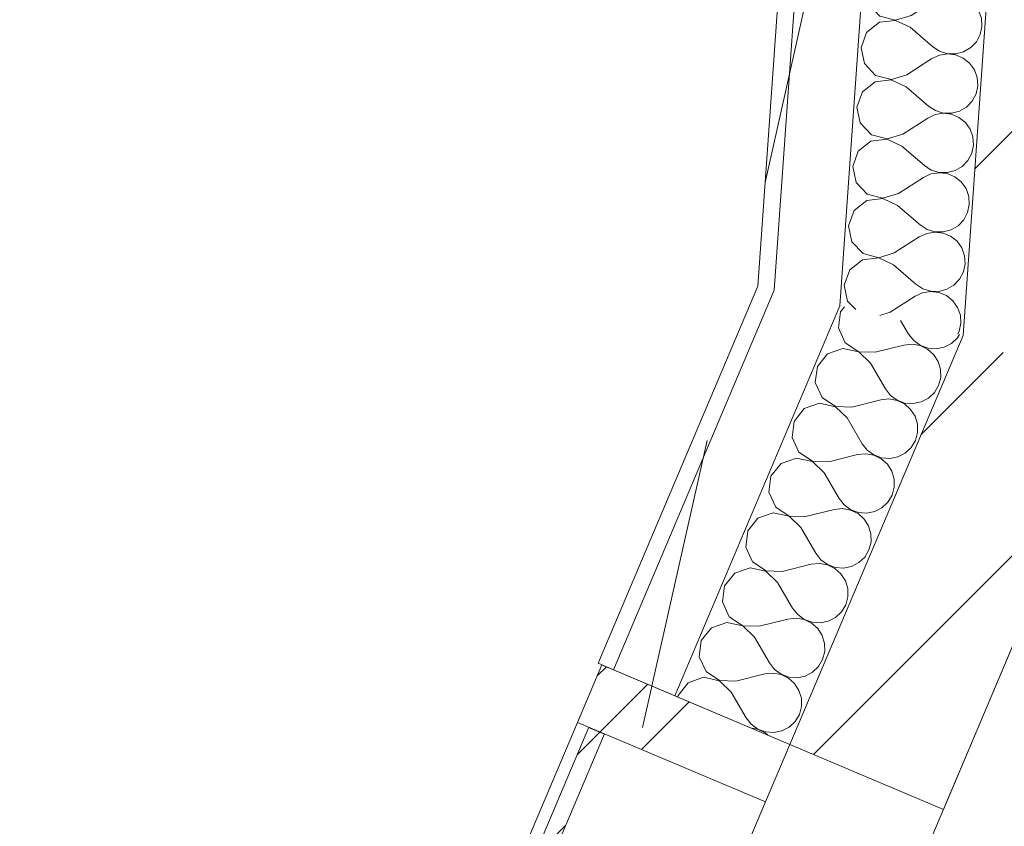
# Model space of a CAD drawing. Header units: millimetres. Extents: x -7213913 to -6930480, y 6129472 to 6353620.
# Tile 17 of 256: x -7206593 to -7205411, y 6163699 to 6164667. Entities that reach past the tile are written whole.
import ezdxf
from ezdxf.enums import TextEntityAlignment as Align

# ---------------------------------------------------------------- set-up
doc = ezdxf.new("R2010")
doc.units = ezdxf.units.MM
doc.header["$MEASUREMENT"] = 0
doc.set_wipeout_variables(frame=1)
doc.linetypes.add('Wipeout_Contour', pattern=[1000, 0, -1000])
doc.linetypes.add('Штрихпунктирная', pattern=[670.277762, 352.777767, -176.388884, 0, -141.111112])
for name, color, linetype in [('S - квартира_помещение.АР', 7, 'Continuous'), ('АР-Стены_внешние_.АР', 7, 'Continuous'), ('АР-Стены_Наружные ВИТРАЖ', 7, 'Continuous'), ('АР-Стены_Перегородки_межквартирные_200.АР', 7, 'Continuous'), ('АР-Чертеж-Оси_Осевые размеры.АР', 7, 'Continuous'), ('АР-Чертеж-Размеры.АР', 7, 'Continuous')]:
    doc.layers.add(name, color=color, linetype=linetype)
for name, color, linetype, lineweight in [('S - квартира_помещение.АР_Ном._пера__2', 8, 'Continuous', 15), ('АР-Стены_внешние_.АР_Ном._пера__1', 7, 'Continuous', 0), ('АР-Стены_Наружные ВИТРАЖ_Ном._пера__120', 7, 'Continuous', 0), ('АР-Стены_Перегородки_межквартирные_200.АР_Ном._пера__1', 7, 'Continuous', 30), ('АР-Чертеж-Оси_Осевые размеры.АР_Ном._пера__1', 7, 'Continuous', 0), ('АР-Чертеж-Оси_Осевые размеры.АР_Ном._пера__120', 7, 'Continuous', 0), ('АР-Чертеж-Размеры.АР_Ном._пера__1', 7, 'Continuous', 0), ('Паспорта Зон Archicad_Ном._пера__1', 7, 'Continuous', 0)]:
    doc.layers.add(name, color=color, linetype=linetype, lineweight=lineweight)
doc.styles.add('РЎР“Р•РќР•Р\xa0Р\x98Р\xa0_РЎРўР\x98Р›Р¬_1', font='txt')
doc.styles.add('РЎР“Р•РќР•Р\xa0Р\x98Р\xa0_РЎРўР\x98Р›Р¬_2', font='calibri.ttf')
doc.styles.add('РЎР“Р•РќР•Р\xa0Р\x98Р\xa0_РЎРўР\x98Р›Р¬_3', font='GOST_Common.ttf')
doc.styles.add('РЎР“Р•РќР•Р\xa0Р\x98Р\xa0_РЎРўР\x98Р›Р¬_5', font='GOTHIC.TTF')
doc.styles.add('РЎР“Р•РќР•Р\xa0Р\x98Р\xa0_РЎРўР\x98Р›Р¬_7', font='isocpeur.ttf')
doc.dimstyles.new('СГЕНЕРИР_СТИЛЬ__2', dxfattribs={"dimtxt": 400, "dimasz": 332.5, "dimexe": 0.18, "dimexo": 0.0625, "dimgap": 0, "dimtad": 1, "dimdec": 0, "dimzin": 0, "dimdsep": 46, "dimtxsty": 'РЎР“Р•РќР•Р\xa0Р\x98Р\xa0_РЎРўР\x98Р›Р¬_5', "dimblk": 'ARROWHEAD_6', "dimblk1": 'ARROWHEAD_6', "dimblk2": 'ARROWHEAD_6', "dimcen": 0.09, "dimse1": 1, "dimse2": 1, "dimclrd": 7, "dimclre": 7, "dimclrt": 7, "dimazin": 0, "dimtfac": 1, "dimtdec": 4, "dimtmove": 2, "dimatfit": 3, "dimfxl": 1, "dimtolj": 1, "dimtzin": 0, "dimarcsym": 0})
doc.dimstyles.new('СГЕНЕРИР_СТИЛЬ__5', dxfattribs={"dimtxt": 200, "dimasz": 142.5, "dimexe": 0.18, "dimexo": 0.0625, "dimgap": 0, "dimtad": 1, "dimdec": 0, "dimzin": 0, "dimdsep": 46, "dimtxsty": 'РЎР“Р•РќР•Р\xa0Р\x98Р\xa0_РЎРўР\x98Р›Р¬_3', "dimblk": 'ARROWHEAD_6', "dimblk1": 'ARROWHEAD_6', "dimblk2": 'ARROWHEAD_6', "dimcen": 0.09, "dimse1": 1, "dimse2": 1, "dimclrd": 7, "dimclre": 7, "dimclrt": 7, "dimazin": 0, "dimtfac": 1, "dimtdec": 4, "dimtmove": 0, "dimatfit": 3, "dimfxl": 1, "dimtolj": 1, "dimtzin": 0, "dimarcsym": 0})
pattern_1 = [(45, (-6566190.34, 6562677.8), (-176.776695, 176.776695), []), (45, (-6566225.7, 6562713.15), (-176.776695, 176.776695), []), (45, (-6566261.05, 6562748.5), (-176.776695, 176.776695), [])]
pattern_2 = [(45, (-6566190.34, 6562677.8), (-127.279217, 127.279217), [])]

# ---------------------------------------------------------------- blocks, each defined once
blk = doc.blocks.new('Жилая комната №1_1_10_10', base_point=(-7204738.8, 6161825.5))
at = {"layer": 'S - квартира_помещение.АР_Ном._пера__2', "color": 8, "linetype": 'Continuous', "lineweight": 15, "flags": 128}
blk.add_lwpolyline([(-7205459.6, 6163778.2), (-7206569.3, 6161156.8), (-7206554.8, 6161153.5), (-7205871.8, 6161000.1), (-7205959.5, 6160609.9), (-7206049, 6160211.3), (-7203463.4, 6160140.2), (-7203395.2, 6160443.9), (-7202517.1, 6160246.7), (-7201706.2, 6163857.2), (-7205234.8, 6164649.7), (-7205263.7, 6164241)], close=True, dxfattribs=at)
at = {"layer": 'Паспорта Зон Archicad_Ном._пера__1', "color": 7, "lineweight": 0, "style": 'РЎР“Р•РќР•Р\xa0Р\x98Р\xa0_РЎРўР\x98Р›Р¬_1'}
blk.add_attdef('ROOM_NUMBER', text='', height=250, rotation=347.3417, dxfattribs=at).set_placement((-7204119.4, 6162069.1), align=Align.MIDDLE_CENTER)
at = {"layer": 'Паспорта Зон Archicad_Ном._пера__1', "color": 7, "lineweight": 0, "style": 'РЎР“Р•РќР•Р\xa0Р\x98Р\xa0_РЎРўР\x98Р›Р¬_2'}
blk.add_attdef('ROOM_AREA', text='', height=200, rotation=347.3417, dxfattribs=at).set_placement((-7202641.3, 6160629.8), align=Align.MIDDLE_RIGHT)
blk = doc.blocks.new('Навесная Стена_22_10', base_point=(-6566190.3, 6562677.8))
at = {"layer": 'АР-Стены_Наружные ВИТРАЖ_Ном._пера__120', "color": 7, "linetype": 'Continuous', "lineweight": 0, "flags": 128}
for points in [[(-7206269.5, 6163006.5), (-7205923.6, 6163823.8)], [(-7206043.9, 6162911), (-7205698, 6163728.2)]]:
    blk.add_lwpolyline(points, dxfattribs=at)
at = {"color": 254, "linetype": 'Wipeout_Contour', "lineweight": 0, "ltscale": 37929421.10987778}
blk.add_wipeout([(-7205909.8, 6163817.9), (-7206255.7, 6163000.6), (-7206237.3, 6162992.8), (-7205891.3, 6163810.1)], dxfattribs=at).dxf.layer = 'АР-Стены_Наружные ВИТРАЖ'
at = {"layer": 'АР-Стены_Наружные ВИТРАЖ', "linetype": 'Continuous', "lineweight": 0, "true_color": 0x000000}
h = blk.add_hatch(dxfattribs=at)
h.set_pattern_fill('АЛЮМИНИЙ_000A', color=18, style=0, pattern_type=2)
h.set_pattern_definition(pattern_1)
h.paths.add_polyline_path([(-7205909.8, 6163817.9), (-7206255.7, 6163000.6), (-7206237.3, 6162992.8), (-7205891.3, 6163810.1)])
at = {"layer": 'АР-Стены_Наружные ВИТРАЖ_Ном._пера__120', "color": 7, "linetype": 'Continuous', "lineweight": 0, "flags": 128}
blk.add_lwpolyline([(-7205909.8, 6163817.9), (-7205891.3, 6163810.1), (-7206237.3, 6162992.8), (-7206255.7, 6163000.6)], close=True, dxfattribs=at)
at = {"color": 254, "linetype": 'Wipeout_Contour', "lineweight": 0, "ltscale": 37929631.33918057}
blk.add_wipeout([(-7205923.6, 6163823.8), (-7205698, 6163728.2), (-7205668.7, 6163797.3), (-7205894.3, 6163892.8)], dxfattribs=at).dxf.layer = 'АР-Стены_Наружные ВИТРАЖ'
at = {"layer": 'АР-Стены_Наружные ВИТРАЖ', "linetype": 'Continuous', "lineweight": 0, "true_color": 0x000000}
h = blk.add_hatch(dxfattribs=at)
h.set_pattern_fill('АЛЮМИНИЙ_000A', color=18, style=0, pattern_type=2)
h.set_pattern_definition(pattern_1)
h.paths.add_polyline_path([(-7205923.6, 6163823.8), (-7205698, 6163728.2), (-7205668.7, 6163797.3), (-7205894.3, 6163892.8)])
at = {"layer": 'АР-Стены_Наружные ВИТРАЖ_Ном._пера__120', "color": 7, "linetype": 'Continuous', "lineweight": 0, "flags": 128}
blk.add_lwpolyline([(-7205923.6, 6163823.8), (-7205894.3, 6163892.8), (-7205668.7, 6163797.3), (-7205698, 6163728.2)], close=True, dxfattribs=at)
blk = doc.blocks.new('Стена_234_10', base_point=(-7205423.4, 6164817.6))
at = {"layer": 'АР-Стены_Перегородки_межквартирные_200.АР', "linetype": 'Continuous', "lineweight": 0, "true_color": 0x000000}
h = blk.add_hatch(dxfattribs=at)
h.set_pattern_fill('БЛОКИ_БЕТОННЫЕ_ЭФФЕКТИВН_28', color=18, style=0, pattern_type=2)
h.set_pattern_definition(pattern_2)
h.paths.add_polyline_path([(-7205423.4, 6164817.6), (-7205460.9, 6164288.3), (-7205261.4, 6164274.2), (-7205223.9, 6164803.5)])
at = {"layer": 'АР-Стены_Перегородки_межквартирные_200.АР_Ном._пера__1', "color": 7, "linetype": 'Continuous', "lineweight": 15, "flags": 128}
for points in [[(-7205423.4, 6164817.6), (-7205460.9, 6164288.3)], [(-7205223.9, 6164803.5), (-7205423.4, 6164817.6)], [(-7205261.4, 6164274.2), (-7205223.9, 6164803.5)]]:
    blk.add_lwpolyline(points, dxfattribs=at)
blk = doc.blocks.new('Стена_235_10', base_point=(-7205460.9, 6164288.3))
at = {"layer": 'АР-Стены_Перегородки_межквартирные_200.АР', "linetype": 'Continuous', "lineweight": 0, "true_color": 0x000000}
h = blk.add_hatch(dxfattribs=at)
h.set_pattern_fill('БЛОКИ_БЕТОННЫЕ_ЭФФЕКТИВН_28', color=18, style=0, pattern_type=2)
h.set_pattern_definition(pattern_2)
h.paths.add_polyline_path([(-7205460.9, 6164288.3), (-7205668.7, 6163797.3), (-7205484.5, 6163719.3), (-7205276.7, 6164210.3)])
at = {"layer": 'АР-Стены_Перегородки_межквартирные_200.АР_Ном._пера__1', "color": 7, "linetype": 'Continuous', "lineweight": 15, "flags": 128}
for points in [[(-7205460.9, 6164288.3), (-7205668.7, 6163797.3)], [(-7205484.5, 6163719.3), (-7205276.7, 6164210.3)], [(-7205668.7, 6163797.3), (-7205484.5, 6163719.3)]]:
    blk.add_lwpolyline(points, dxfattribs=at)
blk = doc.blocks.new('*X660', base_point=(-6566190.3, 6562677.8))
at = {"layer": 'АР-Стены_внешние_.АР_Ном._пера__1', "color": 7, "linetype": 'Continuous', "lineweight": 0}
for p, q in [((-7205603.2, 6164322.4), (-7205607.9, 6164316.6)), ((-7205607.9, 6164316.6), (-7205610.3, 6164297.2)), ((-7205610.3, 6164297.2), (-7205602.2, 6164279.5)), ((-7205535.8, 6164306.2), (-7205526.2, 6164289.8)), ((-7205526.2, 6164289.8), (-7205520.1, 6164282)), ((-7205474.7, 6164278.6), (-7205467.5, 6164285.3)), ((-7205467.5, 6164285.3), (-7205465.1, 6164289.3)), ((-7205605.1, 6164272.5), (-7205623.5, 6164266)), ((-7205586, 6164268.4), (-7205605.1, 6164272.5)), ((-7205602.2, 6164279.5), (-7205585.9, 6164268.7)), ((-7205566.4, 6164268), (-7205531.8, 6164276.6)), ((-7205522, 6164277.6), (-7205531.8, 6164276.6)), ((-7205512.2, 6164276), (-7205522, 6164277.6)), ((-7205520.1, 6164282), (-7205512.1, 6164276.2)), ((-7205503.4, 6164271.7), (-7205512.2, 6164276)), ((-7205512.1, 6164276.2), (-7205502.9, 6164272.8)), ((-7205502.9, 6164272.8), (-7205493.1, 6164272.1)), ((-7205493.1, 6164272.1), (-7205483.4, 6164274.1)), ((-7205483.4, 6164274.1), (-7205474.7, 6164278.6)), ((-7205623.5, 6164266), (-7205635.7, 6164250.8)), ((-7205572, 6164254.9), (-7205586, 6164268.4)), ((-7205585.9, 6164268.7), (-7205566.4, 6164268)), ((-7205496, 6164265.1), (-7205503.4, 6164271.7)), ((-7205490.7, 6164256.8), (-7205496, 6164265.1)), ((-7205635.7, 6164250.8), (-7205638.2, 6164231.5)), ((-7205572, 6164254.9), (-7205554, 6164224)), ((-7205487.9, 6164247.4), (-7205490.7, 6164256.8)), ((-7205490.3, 6164228), (-7205487.7, 6164237.5)), ((-7205487.7, 6164237.5), (-7205487.9, 6164247.4)), ((-7205638.2, 6164231.5), (-7205630, 6164213.7)), ((-7205495.3, 6164219.6), (-7205490.3, 6164228)), ((-7205630, 6164213.7), (-7205613.8, 6164202.9)), ((-7205554, 6164224), (-7205547.9, 6164216.2)), ((-7205547.9, 6164216.2), (-7205540, 6164210.4)), ((-7205502.5, 6164212.8), (-7205495.3, 6164219.6)), ((-7205633, 6164206.8), (-7205651.4, 6164200.3)), ((-7205613.9, 6164202.6), (-7205633, 6164206.8)), ((-7205599.8, 6164189.1), (-7205613.9, 6164202.6)), ((-7205613.8, 6164202.9), (-7205594.3, 6164202.2)), ((-7205594.3, 6164202.2), (-7205559.6, 6164210.8)), ((-7205549.8, 6164211.9), (-7205559.6, 6164210.8)), ((-7205540.1, 6164210.2), (-7205549.8, 6164211.9)), ((-7205531.2, 6164205.9), (-7205540.1, 6164210.2)), ((-7205540, 6164210.4), (-7205530.7, 6164207)), ((-7205523.8, 6164199.4), (-7205531.2, 6164205.9)), ((-7205530.7, 6164207), (-7205520.9, 6164206.3)), ((-7205520.9, 6164206.3), (-7205511.2, 6164208.3)), ((-7205511.2, 6164208.3), (-7205502.5, 6164212.8)), ((-7205651.4, 6164200.3), (-7205663.6, 6164185)), ((-7205518.5, 6164191.1), (-7205523.8, 6164199.4)), ((-7205515.7, 6164181.6), (-7205518.5, 6164191.1)), ((-7205663.6, 6164185), (-7205666, 6164165.7)), ((-7205599.8, 6164189.1), (-7205581.9, 6164158.2)), ((-7205515.6, 6164171.8), (-7205515.7, 6164181.6)), ((-7205666, 6164165.7), (-7205657.9, 6164147.9)), ((-7205518.1, 6164162.2), (-7205515.6, 6164171.8)), ((-7205581.9, 6164158.2), (-7205575.8, 6164150.5)), ((-7205523.2, 6164153.8), (-7205518.1, 6164162.2)), ((-7205657.9, 6164147.9), (-7205641.6, 6164137.1)), ((-7205622.1, 6164136.5), (-7205587.4, 6164145.1)), ((-7205577.6, 6164146.1), (-7205587.4, 6164145.1)), ((-7205567.9, 6164144.4), (-7205577.6, 6164146.1)), ((-7205575.8, 6164150.5), (-7205567.8, 6164144.7)), ((-7205559.1, 6164140.1), (-7205567.9, 6164144.4)), ((-7205567.8, 6164144.7), (-7205558.6, 6164141.3)), ((-7205548.7, 6164140.5), (-7205539.1, 6164142.5)), ((-7205539.1, 6164142.5), (-7205530.3, 6164147)), ((-7205530.3, 6164147), (-7205523.2, 6164153.8)), ((-7205679.2, 6164134.5), (-7205691.4, 6164119.3)), ((-7205660.8, 6164141), (-7205679.2, 6164134.5)), ((-7205641.7, 6164136.9), (-7205660.8, 6164141)), ((-7205627.7, 6164123.3), (-7205641.7, 6164136.9)), ((-7205641.6, 6164137.1), (-7205622.1, 6164136.5)), ((-7205551.7, 6164133.6), (-7205559.1, 6164140.1)), ((-7205558.6, 6164141.3), (-7205548.7, 6164140.5)), ((-7205546.4, 6164125.3), (-7205551.7, 6164133.6)), ((-7205691.4, 6164119.3), (-7205693.8, 6164099.9)), ((-7205627.7, 6164123.3), (-7205609.7, 6164092.4)), ((-7205543.5, 6164115.8), (-7205546.4, 6164125.3)), ((-7205543.4, 6164106), (-7205543.5, 6164115.8)), ((-7205693.8, 6164099.9), (-7205685.7, 6164082.2)), ((-7205551, 6164088), (-7205546, 6164096.5)), ((-7205546, 6164096.5), (-7205543.4, 6164106)), ((-7205609.7, 6164092.4), (-7205603.6, 6164084.7)), ((-7205603.6, 6164084.7), (-7205595.7, 6164078.9)), ((-7205558.2, 6164081.3), (-7205551, 6164088)), ((-7205688.6, 6164075.2), (-7205707, 6164068.7)), ((-7205669.6, 6164071.1), (-7205688.6, 6164075.2)), ((-7205685.7, 6164082.2), (-7205669.5, 6164071.3)), ((-7205669.5, 6164071.3), (-7205650, 6164070.7)), ((-7205650, 6164070.7), (-7205615.3, 6164079.3)), ((-7205605.5, 6164080.3), (-7205615.3, 6164079.3)), ((-7205595.8, 6164078.6), (-7205605.5, 6164080.3)), ((-7205586.9, 6164074.3), (-7205595.8, 6164078.6)), ((-7205595.7, 6164078.9), (-7205586.4, 6164075.5)), ((-7205579.5, 6164067.8), (-7205586.9, 6164074.3)), ((-7205586.4, 6164075.5), (-7205576.6, 6164074.8)), ((-7205576.6, 6164074.8), (-7205566.9, 6164076.7)), ((-7205566.9, 6164076.7), (-7205558.2, 6164081.3)), ((-7205707, 6164068.7), (-7205719.3, 6164053.5)), ((-7205655.5, 6164057.5), (-7205669.6, 6164071.1)), ((-7205574.2, 6164059.5), (-7205579.5, 6164067.8)), ((-7205571.4, 6164050.1), (-7205574.2, 6164059.5)), ((-7205719.3, 6164053.5), (-7205721.7, 6164034.1)), ((-7205655.5, 6164057.5), (-7205637.6, 6164026.7)), ((-7205571.2, 6164040.2), (-7205571.4, 6164050.1)), ((-7205573.8, 6164030.7), (-7205571.2, 6164040.2)), ((-7205721.7, 6164034.1), (-7205713.6, 6164016.4)), ((-7205637.6, 6164026.7), (-7205631.5, 6164018.9)), ((-7205578.9, 6164022.2), (-7205573.8, 6164030.7)), ((-7205713.6, 6164016.4), (-7205697.3, 6164005.6)), ((-7205677.8, 6164004.9), (-7205643.1, 6164013.5)), ((-7205633.3, 6164014.5), (-7205643.1, 6164013.5)), ((-7205623.6, 6164012.8), (-7205633.3, 6164014.5)), ((-7205631.5, 6164018.9), (-7205623.5, 6164013.1)), ((-7205614.7, 6164008.6), (-7205623.6, 6164012.8)), ((-7205623.5, 6164013.1), (-7205614.3, 6164009.7)), ((-7205594.8, 6164010.9), (-7205586, 6164015.5)), ((-7205586, 6164015.5), (-7205578.9, 6164022.2)), ((-7205734.9, 6164002.9), (-7205747.1, 6163987.7)), ((-7205716.5, 6164009.4), (-7205734.9, 6164002.9)), ((-7205697.4, 6164005.3), (-7205716.5, 6164009.4)), ((-7205683.4, 6163991.8), (-7205697.4, 6164005.3)), ((-7205697.3, 6164005.6), (-7205677.8, 6164004.9)), ((-7205607.4, 6164002), (-7205614.7, 6164008.6)), ((-7205614.3, 6164009.7), (-7205604.4, 6164009)), ((-7205602.1, 6163993.7), (-7205607.4, 6164002)), ((-7205604.4, 6164009), (-7205594.8, 6164010.9)), ((-7205683.4, 6163991.8), (-7205665.4, 6163960.9)), ((-7205599.2, 6163984.3), (-7205602.1, 6163993.7)), ((-7205747.1, 6163987.7), (-7205749.5, 6163968.3)), ((-7205599.1, 6163974.4), (-7205599.2, 6163984.3)), ((-7205749.5, 6163968.3), (-7205741.4, 6163950.6)), ((-7205606.7, 6163956.5), (-7205601.6, 6163964.9)), ((-7205601.6, 6163964.9), (-7205599.1, 6163974.4)), ((-7205665.4, 6163960.9), (-7205659.3, 6163953.1)), ((-7205659.3, 6163953.1), (-7205651.4, 6163947.3)), ((-7205613.9, 6163949.7), (-7205606.7, 6163956.5)), ((-7205744.3, 6163943.7), (-7205762.7, 6163937.2)), ((-7205725.3, 6163939.5), (-7205744.3, 6163943.7)), ((-7205741.4, 6163950.6), (-7205725.1, 6163939.8)), ((-7205705.6, 6163939.1), (-7205671, 6163947.7)), ((-7205661.2, 6163948.8), (-7205671, 6163947.7)), ((-7205651.5, 6163947.1), (-7205661.2, 6163948.8)), ((-7205642.6, 6163942.8), (-7205651.5, 6163947.1)), ((-7205651.4, 6163947.3), (-7205642.1, 6163943.9)), ((-7205635.2, 6163936.3), (-7205642.6, 6163942.8)), ((-7205642.1, 6163943.9), (-7205632.3, 6163943.2)), ((-7205632.3, 6163943.2), (-7205622.6, 6163945.2)), ((-7205622.6, 6163945.2), (-7205613.9, 6163949.7)), ((-7205762.7, 6163937.2), (-7205775, 6163921.9)), ((-7205711.2, 6163926), (-7205725.3, 6163939.5)), ((-7205725.1, 6163939.8), (-7205705.6, 6163939.1)), ((-7205629.9, 6163927.9), (-7205635.2, 6163936.3)), ((-7205775, 6163921.9), (-7205777.4, 6163902.6)), ((-7205711.2, 6163926), (-7205693.3, 6163895.1)), ((-7205627.1, 6163918.5), (-7205629.9, 6163927.9)), ((-7205626.9, 6163908.7), (-7205627.1, 6163918.5)), ((-7205629.5, 6163899.1), (-7205626.9, 6163908.7)), ((-7205777.4, 6163902.6), (-7205769.2, 6163884.8)), ((-7205693.3, 6163895.1), (-7205687.2, 6163887.4)), ((-7205634.5, 6163890.7), (-7205629.5, 6163899.1)), ((-7205769.2, 6163884.8), (-7205753, 6163874)), ((-7205689, 6163883), (-7205698.8, 6163881.9)), ((-7205679.3, 6163881.3), (-7205689, 6163883)), ((-7205687.2, 6163887.4), (-7205679.2, 6163881.6)), ((-7205650.5, 6163879.4), (-7205641.7, 6163883.9)), ((-7205641.7, 6163883.9), (-7205634.5, 6163890.7)), ((-7205790.6, 6163871.4), (-7205802.8, 6163856.2)), ((-7205772.2, 6163877.9), (-7205790.6, 6163871.4)), ((-7205753.1, 6163873.7), (-7205772.2, 6163877.9)), ((-7205739.1, 6163860.2), (-7205753.1, 6163873.7)), ((-7205753, 6163874), (-7205733.5, 6163873.4)), ((-7205733.5, 6163873.4), (-7205698.8, 6163881.9)), ((-7205670.4, 6163877), (-7205679.3, 6163881.3)), ((-7205679.2, 6163881.6), (-7205669.9, 6163878.2)), ((-7205663.1, 6163870.5), (-7205670.4, 6163877)), ((-7205669.9, 6163878.2), (-7205660.1, 6163877.4)), ((-7205657.8, 6163862.2), (-7205663.1, 6163870.5)), ((-7205660.1, 6163877.4), (-7205650.5, 6163879.4)), ((-7205739.1, 6163860.2), (-7205721.1, 6163829.3)), ((-7205654.9, 6163852.7), (-7205657.8, 6163862.2)), ((-7205802.8, 6163856.2), (-7205803.1, 6163854.2)), ((-7205654.8, 6163842.9), (-7205654.9, 6163852.7)), ((-7205657.3, 6163833.4), (-7205654.8, 6163842.9)), ((-7205721.1, 6163829.3), (-7205715, 6163821.6)), ((-7205669.6, 6163818.1), (-7205662.4, 6163824.9)), ((-7205662.4, 6163824.9), (-7205657.3, 6163833.4)), ((-7205715, 6163821.6), (-7205707, 6163815.8)), ((-7205707.2, 6163815.5), (-7205714.9, 6163816.9)), ((-7205698.3, 6163811.2), (-7205707.2, 6163815.5)), ((-7205707, 6163815.8), (-7205697.8, 6163812.4)), ((-7205695.2, 6163808.5), (-7205698.3, 6163811.2)), ((-7205697.8, 6163812.4), (-7205688, 6163811.6)), ((-7205688, 6163811.6), (-7205678.3, 6163813.6)), ((-7205678.3, 6163813.6), (-7205669.6, 6163818.1))]:
    blk.add_line(p, q, dxfattribs=at)
blk = doc.blocks.new('Стена_310_10', base_point=(-7205460.9, 6164288.3))
at = {"layer": 'АР-Стены_внешние_.АР_Ном._пера__1', "color": 7, "linetype": 'Continuous', "lineweight": 0}
for p, q in [((-7205687.6, 6164342.7), (-7205880.5, 6163887)), ((-7205608.7, 6164323.8), (-7205806.9, 6163855.8))]:
    blk.add_line(p, q, dxfattribs=at)
at = {"layer": 'АР-Стены_внешние_.АР_Ном._пера__1', "color": 7, "linetype": 'Continuous', "lineweight": 0, "flags": 128}
for points in [[(-7205707.3, 6164347.4), (-7205898.9, 6163894.8)], [(-7205668.7, 6163797.3), (-7205460.9, 6164288.3)], [(-7205898.9, 6163894.8), (-7205880.5, 6163887)], [(-7205880.5, 6163887), (-7205806.9, 6163855.8)], [(-7205806.9, 6163855.8), (-7205668.7, 6163797.3)]]:
    blk.add_lwpolyline(points, dxfattribs=at)
at = {"layer": 'АР-Стены_внешние_.АР', "color": 7, "lineweight": 0}
blk.add_blockref('*X660', (-6566190.3, 6562677.8), dxfattribs=at)
blk = doc.blocks.new('*X662', base_point=(-6566190.3, 6562677.8))
at = {"layer": 'АР-Стены_внешние_.АР_Ном._пера__1', "color": 7, "linetype": 'Continuous', "lineweight": 0}
for p, q in [((-7205563.5, 6164827.5), (-7205550.7, 6164814)), ((-7205513.1, 6164814.7), (-7205500.3, 6164823)), ((-7205428.8, 6164811.4), (-7205431.2, 6164818.2)), ((-7205551.2, 6164806.5), (-7205566.5, 6164794.4)), ((-7205531.8, 6164808.8), (-7205551.2, 6164806.5)), ((-7205550.7, 6164814), (-7205531.8, 6164809)), ((-7205531.8, 6164809), (-7205513.1, 6164814.7)), ((-7205514.2, 6164800.5), (-7205531.8, 6164808.8)), ((-7205428.1, 6164801.6), (-7205428.8, 6164811.4)), ((-7205566.5, 6164794.4), (-7205573.2, 6164776)), ((-7205514.2, 6164800.5), (-7205487.2, 6164777.1)), ((-7205434.8, 6164783.2), (-7205430.2, 6164791.9)), ((-7205430.2, 6164791.9), (-7205428.1, 6164801.6)), ((-7205441.6, 6164776.1), (-7205434.8, 6164783.2)), ((-7205573.2, 6164776), (-7205569.2, 6164756.9)), ((-7205487.2, 6164777.1), (-7205478.9, 6164771.7)), ((-7205469.5, 6164768.5), (-7205479.2, 6164767)), ((-7205478.9, 6164771.7), (-7205469.5, 6164768.8)), ((-7205469.5, 6164768.8), (-7205459.6, 6164768.6)), ((-7205459.7, 6164767.4), (-7205469.5, 6164768.5)), ((-7205459.6, 6164768.6), (-7205450.1, 6164771.1)), ((-7205450.1, 6164771.1), (-7205441.6, 6164776.1)), ((-7205569.2, 6164756.9), (-7205555.7, 6164742.8)), ((-7205518.2, 6164743.5), (-7205488.2, 6164762.9)), ((-7205479.2, 6164767), (-7205488.2, 6164762.9)), ((-7205450.6, 6164763.6), (-7205459.7, 6164767.4)), ((-7205442.9, 6164757.4), (-7205450.6, 6164763.6)), ((-7205437.2, 6164749.4), (-7205442.9, 6164757.4)), ((-7205433.9, 6164740.1), (-7205437.2, 6164749.4)), ((-7205556.3, 6164735.2), (-7205571.6, 6164723.1)), ((-7205536.9, 6164737.5), (-7205556.3, 6164735.2)), ((-7205555.7, 6164742.8), (-7205536.9, 6164737.8)), ((-7205536.9, 6164737.8), (-7205518.2, 6164743.5)), ((-7205519.2, 6164729.2), (-7205536.9, 6164737.5)), ((-7205433.2, 6164730.3), (-7205433.9, 6164740.1)), ((-7205571.6, 6164723.1), (-7205578.2, 6164704.8)), ((-7205519.2, 6164729.2), (-7205492.2, 6164705.9)), ((-7205435.2, 6164720.7), (-7205433.2, 6164730.3)), ((-7205446.6, 6164704.8), (-7205439.8, 6164712)), ((-7205439.8, 6164712), (-7205435.2, 6164720.7)), ((-7205578.2, 6164704.8), (-7205574.2, 6164685.7)), ((-7205492.2, 6164705.9), (-7205483.9, 6164700.5)), ((-7205474.5, 6164697.3), (-7205484.3, 6164695.7)), ((-7205483.9, 6164700.5), (-7205474.5, 6164697.6)), ((-7205474.5, 6164697.6), (-7205464.7, 6164697.4)), ((-7205464.8, 6164696.1), (-7205474.5, 6164697.3)), ((-7205464.7, 6164697.4), (-7205455.1, 6164699.8)), ((-7205455.1, 6164699.8), (-7205446.6, 6164704.8)), ((-7205574.2, 6164685.7), (-7205560.8, 6164671.5)), ((-7205523.2, 6164672.2), (-7205493.2, 6164691.6)), ((-7205484.3, 6164695.7), (-7205493.2, 6164691.6)), ((-7205455.7, 6164692.3), (-7205464.8, 6164696.1)), ((-7205448, 6164686.2), (-7205455.7, 6164692.3)), ((-7205442.2, 6164678.2), (-7205448, 6164686.2)), ((-7205438.9, 6164668.9), (-7205442.2, 6164678.2)), ((-7205561.3, 6164664), (-7205576.6, 6164651.9)), ((-7205541.9, 6164666.3), (-7205561.3, 6164664)), ((-7205560.8, 6164671.5), (-7205541.9, 6164666.5)), ((-7205541.9, 6164666.5), (-7205523.2, 6164672.2)), ((-7205524.2, 6164658), (-7205541.9, 6164666.3)), ((-7205438.2, 6164659.1), (-7205438.9, 6164668.9)), ((-7205576.6, 6164651.9), (-7205583.3, 6164633.5)), ((-7205524.2, 6164658), (-7205497.2, 6164634.6)), ((-7205440.3, 6164649.4), (-7205438.2, 6164659.1)), ((-7205451.7, 6164633.6), (-7205444.9, 6164640.7)), ((-7205444.9, 6164640.7), (-7205440.3, 6164649.4)), ((-7205583.3, 6164633.5), (-7205579.3, 6164614.4)), ((-7205497.2, 6164634.6), (-7205489, 6164629.2)), ((-7205489, 6164629.2), (-7205479.6, 6164626.3)), ((-7205469.7, 6164626.1), (-7205460.2, 6164628.6)), ((-7205460.2, 6164628.6), (-7205451.7, 6164633.6)), ((-7205528.3, 6164601), (-7205498.3, 6164620.4)), ((-7205489.3, 6164624.5), (-7205498.3, 6164620.4)), ((-7205479.6, 6164626), (-7205489.3, 6164624.5)), ((-7205479.6, 6164626.3), (-7205469.7, 6164626.1)), ((-7205469.8, 6164624.9), (-7205479.6, 6164626)), ((-7205460.7, 6164621.1), (-7205469.8, 6164624.9)), ((-7205453, 6164614.9), (-7205460.7, 6164621.1)), ((-7205447.3, 6164606.9), (-7205453, 6164614.9)), ((-7205579.3, 6164614.4), (-7205565.8, 6164600.3)), ((-7205443.9, 6164597.6), (-7205447.3, 6164606.9)), ((-7205566.3, 6164592.7), (-7205581.6, 6164580.6)), ((-7205547, 6164595), (-7205566.3, 6164592.7)), ((-7205565.8, 6164600.3), (-7205546.9, 6164595.3)), ((-7205529.3, 6164586.7), (-7205547, 6164595)), ((-7205546.9, 6164595.3), (-7205528.3, 6164601)), ((-7205443.3, 6164587.8), (-7205443.9, 6164597.6)), ((-7205581.6, 6164580.6), (-7205588.3, 6164562.3)), ((-7205529.3, 6164586.7), (-7205502.3, 6164563.4)), ((-7205445.3, 6164578.2), (-7205443.3, 6164587.8)), ((-7205456.7, 6164562.3), (-7205449.9, 6164569.5)), ((-7205449.9, 6164569.5), (-7205445.3, 6164578.2)), ((-7205588.3, 6164562.3), (-7205584.3, 6164543.2)), ((-7205502.3, 6164563.4), (-7205494, 6164558)), ((-7205494, 6164558), (-7205484.6, 6164555.1)), ((-7205474.8, 6164554.9), (-7205465.2, 6164557.3)), ((-7205465.2, 6164557.3), (-7205456.7, 6164562.3)), ((-7205533.3, 6164529.7), (-7205503.3, 6164549.1)), ((-7205494.4, 6164553.2), (-7205503.3, 6164549.1)), ((-7205484.6, 6164554.8), (-7205494.4, 6164553.2)), ((-7205484.6, 6164555.1), (-7205474.8, 6164554.9)), ((-7205474.8, 6164553.6), (-7205484.6, 6164554.8)), ((-7205465.8, 6164549.8), (-7205474.8, 6164553.6)), ((-7205458, 6164543.7), (-7205465.8, 6164549.8)), ((-7205584.3, 6164543.2), (-7205570.9, 6164529)), ((-7205452.3, 6164535.7), (-7205458, 6164543.7)), ((-7205449, 6164526.4), (-7205452.3, 6164535.7)), ((-7205571.4, 6164521.5), (-7205586.7, 6164509.4)), ((-7205552, 6164523.8), (-7205571.4, 6164521.5)), ((-7205570.9, 6164529), (-7205552, 6164524)), ((-7205552, 6164524), (-7205533.3, 6164529.7)), ((-7205534.3, 6164515.5), (-7205552, 6164523.8)), ((-7205448.3, 6164516.6), (-7205449, 6164526.4)), ((-7205586.7, 6164509.4), (-7205593.3, 6164491)), ((-7205534.3, 6164515.5), (-7205507.3, 6164492.1)), ((-7205450.4, 6164506.9), (-7205448.3, 6164516.6)), ((-7205461.8, 6164491.1), (-7205455, 6164498.2)), ((-7205455, 6164498.2), (-7205450.4, 6164506.9)), ((-7205593.3, 6164491), (-7205589.3, 6164471.9)), ((-7205507.3, 6164492.1), (-7205499.1, 6164486.7)), ((-7205499.1, 6164486.7), (-7205489.6, 6164483.8)), ((-7205479.8, 6164483.6), (-7205470.3, 6164486.1)), ((-7205470.3, 6164486.1), (-7205461.8, 6164491.1)), ((-7205538.4, 6164458.5), (-7205508.3, 6164477.9)), ((-7205499.4, 6164482), (-7205508.3, 6164477.9)), ((-7205489.7, 6164483.5), (-7205499.4, 6164482)), ((-7205479.9, 6164482.4), (-7205489.7, 6164483.5)), ((-7205489.6, 6164483.8), (-7205479.8, 6164483.6)), ((-7205470.8, 6164478.6), (-7205479.9, 6164482.4)), ((-7205463.1, 6164472.4), (-7205470.8, 6164478.6)), ((-7205589.3, 6164471.9), (-7205575.9, 6164457.8)), ((-7205457.3, 6164464.4), (-7205463.1, 6164472.4)), ((-7205454, 6164455.1), (-7205457.3, 6164464.4)), ((-7205576.4, 6164450.2), (-7205591.7, 6164438.1)), ((-7205557, 6164452.5), (-7205576.4, 6164450.2)), ((-7205575.9, 6164457.8), (-7205557, 6164452.8)), ((-7205557, 6164452.8), (-7205538.4, 6164458.5)), ((-7205539.4, 6164444.2), (-7205557, 6164452.5)), ((-7205453.4, 6164445.3), (-7205454, 6164455.1)), ((-7205591.7, 6164438.1), (-7205598.4, 6164419.8)), ((-7205539.4, 6164444.2), (-7205512.4, 6164420.8)), ((-7205455.4, 6164435.7), (-7205453.4, 6164445.3)), ((-7205466.8, 6164419.8), (-7205460, 6164427)), ((-7205460, 6164427), (-7205455.4, 6164435.7)), ((-7205598.4, 6164419.8), (-7205594.4, 6164400.7)), ((-7205512.4, 6164420.8), (-7205504.1, 6164415.5)), ((-7205504.1, 6164415.5), (-7205494.7, 6164412.6)), ((-7205484.8, 6164412.4), (-7205475.3, 6164414.8)), ((-7205475.3, 6164414.8), (-7205466.8, 6164419.8)), ((-7205543.4, 6164387.2), (-7205513.4, 6164406.6)), ((-7205504.4, 6164410.7), (-7205513.4, 6164406.6)), ((-7205494.7, 6164412.3), (-7205504.4, 6164410.7)), ((-7205494.7, 6164412.6), (-7205484.8, 6164412.4)), ((-7205484.9, 6164411.1), (-7205494.7, 6164412.3)), ((-7205475.8, 6164407.3), (-7205484.9, 6164411.1)), ((-7205468.1, 6164401.2), (-7205475.8, 6164407.3)), ((-7205594.4, 6164400.7), (-7205580.9, 6164386.5)), ((-7205462.4, 6164393.2), (-7205468.1, 6164401.2)), ((-7205459.1, 6164383.9), (-7205462.4, 6164393.2)), ((-7205581.5, 6164379), (-7205596.8, 6164366.9)), ((-7205562.1, 6164381.3), (-7205581.5, 6164379)), ((-7205580.9, 6164386.5), (-7205562.1, 6164381.5)), ((-7205562.1, 6164381.5), (-7205543.4, 6164387.2)), ((-7205544.4, 6164373), (-7205562.1, 6164381.3)), ((-7205458.4, 6164374.1), (-7205459.1, 6164383.9)), ((-7205596.8, 6164366.9), (-7205603.4, 6164348.5)), ((-7205544.4, 6164373), (-7205517.4, 6164349.6)), ((-7205460.4, 6164364.4), (-7205458.4, 6164374.1)), ((-7205471.8, 6164348.6), (-7205465, 6164355.7)), ((-7205465, 6164355.7), (-7205460.4, 6164364.4)), ((-7205603.4, 6164348.5), (-7205599.4, 6164329.4)), ((-7205517.4, 6164349.6), (-7205509.1, 6164344.2)), ((-7205509.1, 6164344.2), (-7205499.7, 6164341.3)), ((-7205489.9, 6164341.1), (-7205480.3, 6164343.6)), ((-7205480.3, 6164343.6), (-7205471.8, 6164348.6)), ((-7205548.4, 6164316), (-7205518.4, 6164335.3)), ((-7205509.5, 6164339.5), (-7205518.4, 6164335.3)), ((-7205499.8, 6164341), (-7205509.5, 6164339.5)), ((-7205490, 6164339.9), (-7205499.8, 6164341)), ((-7205499.7, 6164341.3), (-7205489.9, 6164341.1)), ((-7205480.9, 6164336.1), (-7205490, 6164339.9)), ((-7205473.2, 6164329.9), (-7205480.9, 6164336.1)), ((-7205599.4, 6164329.4), (-7205589.7, 6164319.2)), ((-7205467.4, 6164321.9), (-7205473.2, 6164329.9)), ((-7205464.1, 6164312.6), (-7205467.4, 6164321.9)), ((-7205560.7, 6164312.2), (-7205548.4, 6164316)), ((-7205463.4, 6164302.8), (-7205464.1, 6164312.6)), ((-7205465.5, 6164293.2), (-7205463.4, 6164302.8)), ((-7205467.3, 6164289.8), (-7205465.5, 6164293.2))]:
    blk.add_line(p, q, dxfattribs=at)
blk = doc.blocks.new('Стена_311_10', base_point=(-7205423.4, 6164817.6))
at = {"layer": 'АР-Стены_внешние_.АР_Ном._пера__1', "color": 7, "linetype": 'Continuous', "lineweight": 0}
for p, q in [((-7205652.9, 6164833.8), (-7205687.6, 6164342.7)), ((-7205573.1, 6164828.2), (-7205608.7, 6164323.8))]:
    blk.add_line(p, q, dxfattribs=at)
at = {"layer": 'АР-Стены_внешние_.АР_Ном._пера__1', "color": 7, "linetype": 'Continuous', "lineweight": 0, "flags": 128}
for points in [[(-7205672.8, 6164835.2), (-7205707.3, 6164347.4)], [(-7205672.8, 6164835.2), (-7205652.9, 6164833.8)], [(-7205652.9, 6164833.8), (-7205573.1, 6164828.2)], [(-7205573.1, 6164828.2), (-7205423.4, 6164817.6)], [(-7205460.9, 6164288.3), (-7205423.4, 6164817.6)]]:
    blk.add_lwpolyline(points, dxfattribs=at)
at = {"layer": 'АР-Стены_внешние_.АР', "color": 7, "lineweight": 0}
blk.add_blockref('*X662', (-6566190.3, 6562677.8), dxfattribs=at)
blk = doc.blocks.new('Стандартный Маркер Сетки[178]_10', base_point=(-7196881.6, 6203728.6))
at = {"layer": 'АР-Чертеж-Оси_Осевые размеры.АР_Ном._пера__120', "color": 7, "linetype": 'Штрихпунктирная', "lineweight": 0}
blk.add_line((-7197100.8, 6202752.9), (-7211872.8, 6136980.9), dxfattribs=at)
at = {"layer": 'АР-Чертеж-Оси_Осевые размеры.АР_Ном._пера__120', "color": 7, "lineweight": 0, "style": 'РЎР“Р•РќР•Р\xa0Р\x98Р\xa0_РЎРўР\x98Р›Р¬_7'}
blk.add_attdef('AC_MarkerText_1', text='', height=350, rotation=347.3417, dxfattribs=at).set_placement((-7212163.2, 6135688.1), align=Align.TOP_CENTER)
blk = doc.blocks.new('*D887', base_point=(-6566190.3, 6562677.8))
at = {"layer": 'АР-Чертеж-Оси_Осевые размеры.АР_Ном._пера__1', "color": 7, "linetype": 'Continuous', "lineweight": 0, "transparency": 16777216}
for p, q in [((-7202989.4, 6205215.6), (-7203046.9, 6204959.5)), ((-7202914.5, 6204750.4), (-7203179.3, 6205168.6)), ((-7203367, 6205031.4), (-7202726.8, 6204887.6)), ((-7203046.9, 6204959.5), (-7212636.3, 6162263.2)), ((-7212768.7, 6162472.3), (-7212503.9, 6162054.1)), ((-7212956.4, 6162335.1), (-7212316.1, 6162191.3)), ((-7212636.3, 6162263.2), (-7212693.8, 6162007))]:
    blk.add_line(p, q, dxfattribs=at)
at = {"layer": 'АР-Чертеж-Оси_Осевые размеры.АР_Ном._пера__1', "color": 7, "lineweight": 0, "transparency": 16777216, "insert": (-7207709.5, 6184564.6), "char_height": 400, "attachment_point": 7, "rotation": 77.3417, "style": 'РЎР“Р•РќР•Р\xa0Р\x98Р\xa0_РЎРўР\x98Р›Р¬_5'}
blk.add_mtext('\\A1;{\\pql;\\fCentury Gothic|b0|i0|c204|p0;\\W1.000000;43\xa0760}', dxfattribs=at)
blk = doc.blocks.new('ARROWHEAD_6')
at = {"color": 0, "linetype": 'Continuous', "lineweight": 0}
for p, q in [((-0.5, -0.5), (0.5, 0.5)), ((0, 0), (-1, 0))]:
    blk.add_line(p, q, dxfattribs=at)
blk = doc.blocks.new('*D919', base_point=(-6566190.3, 6562677.8))
at = {"layer": 'АР-Чертеж-Размеры.АР_Ном._пера__1', "color": 7, "linetype": 'Continuous', "lineweight": 0, "transparency": 16777216}
for p, q in [((-7206595.6, 6165173.2), (-7206620.2, 6165063.5)), ((-7206563.5, 6164973.9), (-7206677, 6165153.1)), ((-7206757.4, 6165094.3), (-7206483, 6165032.6)), ((-7206620.2, 6165063.5), (-7206839.4, 6164087.7)), ((-7206896.1, 6164177.3), (-7206782.6, 6163998.1)), ((-7206976.6, 6164118.5), (-7206702.2, 6164056.9)), ((-7206839.4, 6164087.7), (-7206864, 6163977.9))]:
    blk.add_line(p, q, dxfattribs=at)
at = {"layer": 'АР-Чертеж-Размеры.АР_Ном._пера__1', "color": 7, "lineweight": 0, "transparency": 16777216, "insert": (-7206834.1, 6164293.8), "char_height": 200, "attachment_point": 7, "rotation": 77.3417, "style": 'РЎР“Р•РќР•Р\xa0Р\x98Р\xa0_РЎРўР\x98Р›Р¬_3'}
blk.add_mtext('\\A1;{\\pql;\\fGOST Common|b0|i0|c204|p0;\\W1.000000;1\xa0000}', dxfattribs=at)

msp = doc.modelspace()

# ---------------------------------------------------------------- linework, layer by layer
at = {"layer": 'S - квартира_помещение.АР', "color": 254, "linetype": 'Continuous', "lineweight": 0, "true_color": 0xffe1c4, "flags": 128}
msp.add_lwpolyline([(-7205459.6, 6163778.2), (-7206569.3, 6161156.8), (-7206554.8, 6161153.5), (-7205871.8, 6161000.1), (-7205959.5, 6160609.9), (-7206049, 6160211.3), (-7203463.4, 6160140.2), (-7203395.2, 6160443.9), (-7202517.1, 6160246.7), (-7201706.2, 6163857.2), (-7205234.8, 6164649.7), (-7205263.7, 6164241)], close=True, dxfattribs=at)

# ---------------------------------------------------------------- block references
at = {"layer": 'S - квартира_помещение.АР', "color": 7, "linetype": 'Continuous', "lineweight": 0}
msp.add_blockref('Жилая комната №1_1_10_10', (-7204738.8, 6161825.5), dxfattribs=at)
at = {"layer": 'АР-Стены_внешние_.АР', "color": 7, "lineweight": 0}
msp.add_blockref('Стена_311_10', (-7205423.4, 6164817.6), dxfattribs=at)
at = {"layer": 'АР-Стены_Перегородки_межквартирные_200.АР', "color": 7, "lineweight": 0}
msp.add_blockref('Стена_234_10', (-7205423.4, 6164817.6), dxfattribs=at)

# ---------------------------------------------------------------- dimensions: what is measured, and where the dimension line sits
at = {"layer": 'АР-Чертеж-Размеры.АР', "color": 7, "linetype": 'Continuous', "lineweight": 0}
dim = msp.add_linear_dim(base=(-7206839.4, 6164087.7), p1=(-7206620.2, 6165063.5), p2=(-7206839.4, 6164087.7), angle=257.3417, dimstyle='СГЕНЕРИР_СТИЛЬ__5', dxfattribs=at)
dim.commit()
dim.dimension.update_dxf_attribs({"geometry": '*D919', "text_midpoint": (-7206856.5, 6164650.5), "dimtype": 160, "text_rotation": 77.3417})

# ---------------------------------------------------------------- next in the draw order: block references
at = {"layer": 'АР-Стены_Наружные ВИТРАЖ', "linetype": 'Continuous', "lineweight": 0}
msp.add_blockref('Навесная Стена_22_10', (-6566190.3, 6562677.8), dxfattribs=at)

# ---------------------------------------------------------------- next in the draw order: block references
at = {"layer": 'АР-Стены_внешние_.АР', "color": 7, "lineweight": 0}
msp.add_blockref('Стена_310_10', (-7205460.9, 6164288.3), dxfattribs=at)
at = {"layer": 'АР-Стены_Перегородки_межквартирные_200.АР', "color": 7, "lineweight": 0}
msp.add_blockref('Стена_235_10', (-7205460.9, 6164288.3), dxfattribs=at)
at = {"layer": 'АР-Чертеж-Оси_Осевые размеры.АР', "color": 8, "linetype": 'Continuous', "lineweight": 15}
msp.add_blockref('Стандартный Маркер Сетки[178]_10', (-7196881.6, 6203728.6), dxfattribs=at)

# ---------------------------------------------------------------- next in the draw order: dimensions: what is measured, and where the dimension line sits
at = {"layer": 'АР-Чертеж-Оси_Осевые размеры.АР', "color": 7, "linetype": 'Continuous', "lineweight": 0}
dim = msp.add_linear_dim(base=(-7212636.3, 6162263.2), p1=(-7203353.8, 6205028.5), p2=(-7212924.8, 6162328), angle=257.3417, dimstyle='СГЕНЕРИР_СТИЛЬ__2', dxfattribs=at)
dim.commit()
dim.dimension.update_dxf_attribs({"geometry": '*D887', "text_midpoint": (-7207720.9, 6185426.5), "dimtype": 160, "text_rotation": 77.3417})

doc.saveas('drawing.dxf')
